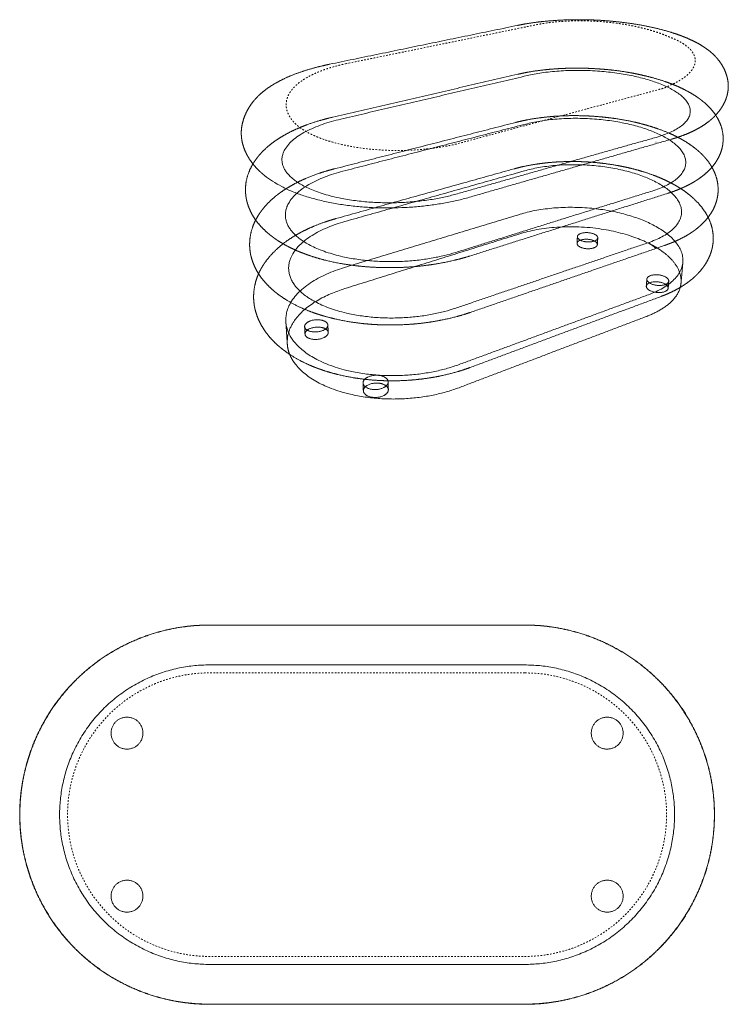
# Model space of a CAD drawing. Header units: millimetres. Extents: x -4492 to -1996, y -5365 to -4132.
# Tile 2 of 2: x -2883 to -1996, y -5365 to -4132. Entities that reach past the tile are written whole.
import ezdxf

# ---------------------------------------------------------------- set-up
doc = ezdxf.new("R2010")
doc.units = ezdxf.units.MM
doc.header["$MEASUREMENT"] = 0
doc.linetypes.add('Hidden', pattern=[4, 2, -2])
for name, color, linetype, lineweight, true_color in [('Default', 7, 'Continuous', 18, 0x000000), ('Layer 02', 7, 'Continuous', 9, 0x000000), ('Make2D$hidden$lines', 254, 'Continuous', 0, 0xbebebe)]:
    doc.layers.add(name, color=color, linetype=linetype, lineweight=lineweight, true_color=true_color)

msp = doc.modelspace()

# ---------------------------------------------------------------- linework, layer by layer
at = {"layer": 'Default'}
for points, weights, degree, knots in [([(-2259.4, -4138.8), (-2252.2, -4137.3), (-2244.7, -4136), (-2228.6, -4133.9), (-2220.1, -4133.1), (-2193.1, -4131.4), (-2174.1, -4131.4), (-2155.3, -4132.5), (-2150.5, -4132.8), (-2141.5, -4133.5), (-2128, -4135), (-2114.8, -4136.8), (-2101.5, -4139), (-2088.8, -4141.7), (-2076.7, -4144.7), (-2065.5, -4148), (-2058.3, -4150.5), (-2054.9, -4151.8)], [2261.52643881, 2267.32219867, 2272.27569843, 2280.59135512, 2283.82639539, 2290.51660355, 2290.24964109, 2285.19857976, 2285.19857976, 2285.19857976, 2285.19857976, 2285.19857976, 2285.19857976, 2285.19857976, 2285.19857976, 2285.19857976, 2285.19857976, 2285.19857976], 3, [0.068644, 0.068644, 0.068644, 0.068644, 38.457968, 38.457968, 78.966946, 78.966946, 163.966564, 163.966564, 163.966564, 178.241217, 190.990292, 204.752756, 218.222411, 231.467496, 243.666632, 255.719536, 266.529355, 266.529355, 266.529355, 266.529355]), ([(-2054.9, -4151.8), (-2052.6, -4152.6), (-2048.2, -4154.4), (-2041.7, -4157.3), (-2035.6, -4160.3), (-2030, -4163.4), (-2024.9, -4166.7), (-2020.2, -4170.1), (-2015.9, -4173.7), (-2013.3, -4176.2), (-2012.1, -4177.5), (-2010.8, -4178.8), (-2008.4, -4181.6), (-2004.1, -4187.4), (-2000.6, -4193.7), (-1998.1, -4200.3), (-1996.7, -4205.3), (-1995.9, -4210.1), (-1995.7, -4213.4), (-1995.7, -4215), (-1995.7, -4215.5), (-1995.7, -4216.1), (-1995.7, -4216.7), (-1995.8, -4218.3), (-1996.1, -4221.8), (-1997.2, -4226.9), (-1998.9, -4232), (-2001.2, -4237), (-2004, -4241.9), (-2007.4, -4246.6), (-2011.2, -4251.1), (-2014, -4253.9), (-2015.5, -4255.3), (-2017.1, -4256.7), (-2020.4, -4259.5), (-2025.7, -4263.3), (-2031.4, -4266.9), (-2037.6, -4270.3), (-2044.2, -4273.4), (-2051.3, -4276.3), (-2059, -4279.1), (-2064.2, -4280.7), (-2066.9, -4281.4)], [1, 1, 1, 1, 1, 1, 1, 1, 1, 1, 1, 1, 1, 1, 1, 1, 1, 1, 1, 1, 0.99987150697, 0.99987150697, 1, 1, 1, 1, 1, 1, 1, 1, 1, 1, 1, 1, 1, 1, 1, 1, 1, 1, 1, 1, 1], 3, [0, 0, 0, 0, 7.192654, 14.370127, 21.228738, 27.561127, 33.629644, 39.379529, 44.952754, 50.338425, 50.338425, 50.338425, 55.861556, 61.254126, 72.057618, 77.399026, 82.409393, 87.462949, 92.21841, 92.21841, 92.21841, 93.886879, 93.886879, 93.886879, 98.905489, 104.207559, 109.62454, 114.999223, 120.715741, 126.474021, 132.418901, 138.406457, 138.406457, 138.406457, 144.841659, 151.312361, 158.07357, 165.111892, 172.326941, 180.134783, 188.234564, 196.606289, 196.606289, 196.606289, 196.606289]), ([(-2576.6, -4326.9), (-2578.5, -4325.5), (-2580.2, -4323.9), (-2582, -4322.3), (-2583.6, -4320.8), (-2586.7, -4317.7), (-2590.9, -4312.8), (-2594.7, -4307.7), (-2597.9, -4302.5), (-2600.6, -4297.1), (-2602.8, -4291.6), (-2604.4, -4286.1), (-2605.1, -4282.4), (-2605.3, -4280.6), (-2605.6, -4278.5), (-2605.7, -4276.5), (-2605.7, -4274.4), (-2605.8, -4272.5), (-2605.6, -4268.5), (-2604.6, -4262.5), (-2603, -4256.4), (-2600.7, -4250.3), (-2597.7, -4244.4), (-2594.2, -4238.7), (-2590.1, -4233.3), (-2587, -4229.9), (-2585.3, -4228.2), (-2585.1, -4227.9), (-2584.8, -4227.6), (-2584.5, -4227.3), (-2582.1, -4225), (-2577.1, -4220.6), (-2568.6, -4214.6), (-2559, -4209), (-2548.2, -4203.7), (-2536.3, -4198.9), (-2523.1, -4194.5), (-2509.3, -4190.6), (-2499.8, -4188.5), (-2495.2, -4187.5)], [1, 0.999583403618, 0.999583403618, 1, 1, 1, 1, 1, 1, 1, 1, 1, 1, 1, 0.998827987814, 0.998827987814, 1, 1, 1, 1, 1, 1, 1, 1, 1, 1, 1, 0.999981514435, 0.999981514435, 1, 1, 1, 1, 1, 1, 1, 1, 1, 1, 1], 3, [0, 0, 0, 0, 7.07957, 7.07957, 7.07957, 13.679511, 20.188623, 26.430701, 32.738453, 38.73918, 44.531464, 50.368161, 55.848924, 55.848924, 55.848924, 62.029934, 62.029934, 62.029934, 67.824406, 73.988938, 80.214697, 86.753004, 93.396698, 100.072095, 106.847259, 113.848384, 113.848384, 113.848384, 115.085013, 115.085013, 115.085013, 124.917252, 135.038308, 146.383826, 158.227234, 171.011857, 185.029976, 199.835476, 214.101166, 214.101166, 214.101166, 214.101166]), ([(-2011.5, -4251.3), (-2010.8, -4252.5), (-2009.3, -4254.8), (-2006.8, -4259.6), (-2004.3, -4265.7), (-2002.5, -4273.4), (-2002.1, -4278.6), (-2002.1, -4281.3), (-2002.1, -4282.8), (-2002.2, -4284.3), (-2002.4, -4285.8), (-2002.5, -4287.7), (-2003.1, -4291.4), (-2004.7, -4296.9), (-2006.8, -4302.3), (-2009.6, -4307.6), (-2013, -4312.7), (-2017, -4317.6), (-2021.5, -4322.2), (-2024.8, -4325.1), (-2026.5, -4326.4), (-2027.2, -4327), (-2028.8, -4328.3), (-2032.1, -4330.7), (-2036.6, -4333.7), (-2042.3, -4337.1), (-2046.3, -4339.2), (-2048.4, -4340.1), (-2055.5, -4343.6), (-2063.1, -4346.6), (-2071.2, -4349.2)], [1, 1, 1, 1, 1, 1, 1, 1, 0.999273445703, 0.999273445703, 1, 1, 1, 1, 1, 1, 1, 1, 1, 1, 1, 1, 1, 1, 1, 1, 1, 1, 0.996878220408, 0.993999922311, 0.99146278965], 3, [0, 0, 0, 0, 4.173784, 8.247445, 16.240616, 23.832482, 31.832599, 31.832599, 31.832599, 36.363415, 36.363415, 36.363415, 42.091091, 47.713095, 53.497249, 59.419584, 65.538303, 71.922496, 78.412256, 84.90101, 84.90101, 84.90101, 87.805286, 90.941388, 97.317643, 104.019835, 110.795387, 110.795387, 110.795387, 150.233465, 150.233465, 150.233465, 150.233465]), ([(-2319.5, -4427.8), (-2329, -4430.8), (-2339.1, -4433.4), (-2360.5, -4437.7), (-2371.8, -4439.4), (-2383.4, -4440.6), (-2395.4, -4441.8), (-2407.6, -4442.4), (-2432.3, -4442.4), (-2444.6, -4441.8), (-2456.8, -4440.6), (-2469, -4439.3), (-2480.8, -4437.5), (-2503.5, -4432.5), (-2514.2, -4429.5), (-2524.3, -4425.8), (-2527.6, -4424.6), (-2530.8, -4423.4), (-2536, -4421.2), (-2538, -4420.3), (-2539.9, -4419.4), (-2547, -4416.2), (-2553.6, -4412.6), (-2564.8, -4405.3), (-2569.5, -4401.7), (-2573.8, -4397.9), (-2575.6, -4396.3), (-2579.1, -4393), (-2583.8, -4387.9), (-2588.1, -4382.3), (-2591.8, -4376.6), (-2594.9, -4370.5), (-2597.3, -4364.5), (-2599, -4358.4), (-2599.8, -4354.3), (-2600, -4352.2), (-2600.1, -4351.3), (-2600.2, -4350.3), (-2600.3, -4349.4), (-2600.4, -4347.9), (-2600.5, -4344.7), (-2600.3, -4338.3), (-2598.9, -4330.3), (-2595.8, -4321.1), (-2592.8, -4315.2), (-2591.1, -4312.4)], [1809.85903612, 1804.28944606, 1799.46023969, 1791.27324311, 1788.01995896, 1785.77065676, 1783.43777865, 1782.19868259, 1781.94626583, 1782.98529523, 1785.15461292, 1787.34113073, 1790.66298873, 1799.35705509, 1804.6998181, 1810.89385046, 1812.93786727, 1815.07370839, 1818.70373422, 1820.14777331, 1821.62389062, 1827.01904668, 1832.86113589, 1844.1521812, 1849.52508607, 1855.07519204, 1855.07519204, 1855.07519204, 1855.07519204, 1855.07519204, 1855.07519204, 1855.07519204, 1855.07519204, 1855.07519204, 1855.07519204, 1855.07519204, 1854.71848222, 1854.71848222, 1855.07519204, 1855.07519204, 1855.07519204, 1855.07519204, 1855.07519204, 1855.07519204, 1855.07519204, 1855.07519204], 3, [0, 0, 0, 0, 39.302743, 39.302743, 80.552415, 80.552415, 80.552415, 123.338804, 123.338804, 167.101478, 167.101478, 167.101478, 211.220038, 211.220038, 255.076179, 255.076179, 255.076179, 269.540834, 269.540834, 278.725896, 278.725896, 278.725896, 312.348684, 312.348684, 340.28041, 340.28041, 340.28041, 347.438781, 354.606625, 361.284283, 368.381321, 375.161323, 381.59423, 387.872438, 394.11133, 394.11133, 394.11133, 396.958308, 396.958308, 396.958308, 401.472317, 406.534571, 416.101698, 425.831871, 435.662922, 435.662922, 435.662922, 435.662922]), ([(-2016.2, -4316.5), (-2015.6, -4317.7), (-2014.3, -4320), (-2012.2, -4324.7), (-2010.1, -4330.6), (-2008.7, -4337.9), (-2008.4, -4342.8), (-2008.4, -4345.3), (-2008.5, -4346.7), (-2008.5, -4348.2), (-2008.7, -4349.7), (-2008.9, -4351.5), (-2009.4, -4355.3), (-2010.9, -4360.7), (-2012.9, -4366.1), (-2015.5, -4371.3), (-2018.7, -4376.3), (-2022.4, -4381.2), (-2026.6, -4385.9), (-2029.7, -4388.8), (-2031.3, -4390.3), (-2035.4, -4393.9), (-2040, -4397.3), (-2050.3, -4403.7), (-2056.2, -4406.7), (-2062.4, -4409.5), (-2064.1, -4410.2), (-2065.8, -4410.9), (-2070, -4412.6), (-2072.6, -4413.5), (-2075.2, -4414.5)], [1, 1, 1, 1, 1, 1, 1, 1, 0.999397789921, 0.999397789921, 1, 1, 1, 1, 1, 1, 1, 1, 1, 1, 1, 0.997250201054, 0.994606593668, 0.989375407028, 0.986799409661, 0.984436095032, 0.983802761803, 0.983184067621, 0.981695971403, 0.980844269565, 0.980028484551], 3, [0, 0, 0, 0, 4.032338, 7.836102, 15.468107, 22.769483, 30.137457, 30.137457, 30.137457, 34.53596, 34.53596, 34.53596, 40.162942, 45.83586, 51.505854, 57.294577, 63.241313, 69.325327, 75.598251, 82.125687, 82.125687, 82.125687, 112.427255, 112.427255, 145.597501, 145.597501, 145.597501, 154.470889, 154.470889, 167.490717, 167.490717, 167.490717, 167.490717]), ([(-2021, -4379.3), (-2020.4, -4380.4), (-2019.4, -4382.6), (-2017.6, -4387.1), (-2015.9, -4392.8), (-2014.7, -4399.8), (-2014.5, -4404.6), (-2014.5, -4406.9), (-2014.6, -4408.3), (-2014.6, -4409.8), (-2014.8, -4411.2), (-2015.5, -4418.3), (-2017.6, -4425.3), (-2022.9, -4435.8), (-2025.2, -4439.5), (-2030.6, -4446.5), (-2033.5, -4449.7), (-2036.7, -4452.8), (-2040.8, -4456.7), (-2045.3, -4460.2), (-2054.5, -4466.4), (-2059.1, -4469.1), (-2064, -4471.5), (-2069, -4474.1), (-2074.3, -4476.4), (-2079.9, -4478.4)], [1, 1, 1, 1, 1, 1, 1, 1, 0.999489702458, 0.999489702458, 1, 0.995296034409, 0.990898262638, 0.984221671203, 0.981857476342, 0.977355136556, 0.975219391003, 0.973152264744, 0.970539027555, 0.968030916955, 0.963541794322, 0.961524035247, 0.95962969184, 0.957666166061, 0.955828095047, 0.954145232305], 3, [0, 0, 0, 0, 3.595962, 7.36252, 14.379053, 21.642528, 28.617514, 28.617514, 28.617514, 32.932257, 32.932257, 32.932257, 75.935597, 75.935597, 100.89539, 100.89539, 124.893262, 124.893262, 124.893262, 155.343858, 155.343858, 182.409423, 182.409423, 182.409423, 210.447819, 210.447819, 210.447819, 210.447819]), ([(-2318.9, -4498.5), (-2328.3, -4501.8), (-2338.3, -4504.5), (-2359.5, -4509.2), (-2370.7, -4511), (-2382.2, -4512.3), (-2394.1, -4513.6), (-2406.1, -4514.2), (-2430.6, -4514.3), (-2442.9, -4513.6), (-2454.9, -4512.3), (-2467, -4510.9), (-2478.8, -4508.9), (-2501.2, -4503.6), (-2511.8, -4500.3), (-2521.8, -4496.4), (-2522, -4496.3), (-2522.2, -4496.2), (-2522.5, -4496.1), (-2524.8, -4495.2), (-2529.4, -4493.3), (-2538.4, -4489.1), (-2548.9, -4483.3), (-2560.3, -4475.5), (-2567.1, -4469.8), (-2570.2, -4466.8), (-2571.9, -4465.1), (-2575.2, -4461.7), (-2579.7, -4456.4), (-2583.7, -4450.8), (-2587.1, -4445.1), (-2589.9, -4439.2), (-2592.2, -4433.1), (-2593.9, -4427), (-2594.6, -4422.9), (-2594.8, -4420.8), (-2594.9, -4419.9), (-2595, -4419), (-2595.1, -4418.1), (-2595.2, -4416.6), (-2595.3, -4413.6), (-2595.1, -4407.6), (-2594.1, -4400), (-2591.6, -4391.2), (-2589.1, -4385.5), (-2587.7, -4382.7)], [1847.08141794, 1841.44066356, 1836.55556287, 1828.27878501, 1824.99133261, 1822.71874163, 1820.36155642, 1819.10912429, 1818.85180583, 1819.89968378, 1822.09094803, 1824.29923227, 1827.65685215, 1836.45647645, 1841.87020768, 1848.163889, 1848.30883627, 1848.45424694, 1848.60011651, 1848.60011651, 1848.60011651, 1848.60011651, 1848.60011651, 1848.60011651, 1848.60011651, 1848.60011651, 1848.60011651, 1848.60011651, 1848.60011651, 1848.60011651, 1848.60011651, 1848.60011651, 1848.60011651, 1848.60011651, 1848.60011651, 1848.60011651, 1848.30359418, 1848.30359418, 1848.60011651, 1848.60011651, 1848.60011651, 1848.60011651, 1848.60011651, 1848.60011651, 1848.60011651, 1848.60011651], 3, [0, 0, 0, 0, 39.751762, 39.751762, 81.48242, 81.48242, 81.48242, 124.768781, 124.768781, 169.041806, 169.041806, 169.041806, 213.671662, 213.671662, 258.013824, 258.013824, 258.013824, 259.034262, 259.034262, 259.034262, 266.607143, 274.031135, 288.723202, 302.52269, 315.432616, 315.432616, 315.432616, 322.586461, 329.688381, 336.349564, 342.960148, 349.649958, 356.057112, 362.512232, 368.615756, 368.615756, 368.615756, 371.407001, 371.407001, 371.407001, 375.9038, 380.371847, 389.378685, 398.686722, 407.997015, 407.997015, 407.997015, 407.997015]), ([(-2319, -4567.5), (-2328.3, -4570.9), (-2338.1, -4573.9), (-2358.9, -4578.8), (-2369.9, -4580.8), (-2381.2, -4582.1), (-2392.9, -4583.5), (-2404.8, -4584.2), (-2428.8, -4584.2), (-2440.9, -4583.5), (-2452.7, -4582.1), (-2464.6, -4580.7), (-2476.2, -4578.5), (-2498.2, -4572.9), (-2508.6, -4569.4), (-2518.4, -4565.3), (-2520.4, -4564.4), (-2522.3, -4563.6), (-2524.3, -4562.7), (-2526.5, -4561.6), (-2530.8, -4559.5), (-2538.7, -4555.2), (-2547.7, -4549.5), (-2557.4, -4542.2), (-2563.3, -4536.8), (-2566, -4533.9), (-2567.7, -4532.2), (-2570.9, -4528.7), (-2575.2, -4523.1), (-2579.1, -4517.3), (-2582.4, -4511.4), (-2585.1, -4505.5), (-2587.2, -4499.5), (-2588.9, -4493.3), (-2589.6, -4489), (-2589.8, -4486.7), (-2589.9, -4485.8), (-2590, -4484.9), (-2590.1, -4484), (-2590.2, -4482.6), (-2590.3, -4479.9), (-2590.2, -4474.2), (-2589.4, -4467), (-2587.4, -4458.4), (-2585.3, -4452.8), (-2584.1, -4450.1)], [1886.53968936, 1880.8676511, 1875.94489829, 1867.59477206, 1864.27380158, 1861.97857922, 1859.5972968, 1858.334026, 1858.08441698, 1859.15135726, 1861.37252882, 1863.61001756, 1867.00603485, 1875.8770513, 1881.32290875, 1887.62985977, 1887.44376666, 1887.44376666, 1887.62985977, 1887.62985977, 1887.62985977, 1887.62985977, 1887.62985977, 1887.62985977, 1887.62985977, 1887.62985977, 1887.62985977, 1887.62985977, 1887.62985977, 1887.62985977, 1887.62985977, 1887.62985977, 1887.62985977, 1887.62985977, 1887.62985977, 1887.62985977, 1887.37182456, 1887.37182456, 1887.62985977, 1887.62985977, 1887.62985977, 1887.62985977, 1887.62985977, 1887.62985977, 1887.62985977, 1887.62985977], 3, [0, 0, 0, 0, 39.906, 39.906, 81.818041, 81.818041, 81.818041, 125.303658, 125.303658, 169.776579, 169.776579, 169.776579, 214.59125, 214.59125, 259.093747, 259.093747, 259.093747, 265.520703, 265.520703, 265.520703, 272.797326, 279.952819, 292.521085, 304.72131, 316.45549, 316.45549, 316.45549, 323.660077, 330.76466, 337.764588, 344.406891, 350.965563, 357.329402, 363.517376, 370.304465, 370.304465, 370.304465, 373.069551, 373.069551, 373.069551, 377.119416, 381.424491, 389.961755, 398.952912, 407.876218, 407.876218, 407.876218, 407.876218]), ([(-2545.1, -4551.1), (-2541.3, -4560.5), (-2533.1, -4568.9), (-2462.5, -4642), (-2333, -4592.8)], [1853.80018242, 1900.63149201, 1981.67197304, 1299.9346045, 1932.50960497], 2, [310.022913, 310.022913, 310.022913, 373.140249, 373.140249, 746.280498, 746.280498, 746.280498]), ([(-2645.6, -4890.2), (-2691, -4890.2), (-2733.1, -4906.9), (-2778.9, -4925), (-2813.7, -4959.8), (-2848.5, -4994.6), (-2866.6, -5040.4), (-2883.3, -5082.5), (-2883.3, -5127.8), (-2883.3, -5173.2), (-2866.6, -5215.3), (-2848.5, -5261.1), (-2813.7, -5295.9), (-2778.9, -5330.7), (-2733.1, -5348.8), (-2691, -5365.5), (-2645.6, -5365.5)], [1, 0.982290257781, 1, 0.979219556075, 1, 0.979219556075, 1, 0.982290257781, 1, 0.982290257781, 1, 0.979219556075, 1, 0.979219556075, 1, 0.982290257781, 1], 2, [0, 0, 0, 89.588477, 89.588477, 186.658553, 186.658553, 283.728628, 283.728628, 373.317105, 373.317105, 462.905582, 462.905582, 559.975658, 559.975658, 657.045733, 657.045733, 746.63421, 746.63421, 746.63421]), ([(-2645.6, -4890.3), (-2690.9, -4890.3), (-2733, -4907), (-2778.8, -4925.1), (-2813.6, -4959.9), (-2848.3, -4994.7), (-2866.4, -5040.4), (-2883.1, -5082.5), (-2883.1, -5127.8)], [1, 0.982290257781, 1, 0.979219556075, 1, 0.979219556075, 1, 0.982290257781, 1], 2, [0, 0, 0, 89.527768, 89.527768, 186.532064, 186.532064, 283.53636, 283.53636, 373.064128, 373.064128, 373.064128]), ([(-2250.6, -4890.2), (-2205.3, -4890.2), (-2163.1, -4906.9), (-2117.4, -4925), (-2082.6, -4959.8), (-2047.8, -4994.6), (-2029.6, -5040.4), (-2013, -5082.5), (-2013, -5127.8), (-2013, -5173.2), (-2029.6, -5215.3), (-2047.8, -5261.1), (-2082.6, -5295.9), (-2117.4, -5330.7), (-2163.1, -5348.8), (-2205.3, -5365.5), (-2250.6, -5365.5)], [1, 0.982290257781, 1, 0.979219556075, 1, 0.979219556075, 1, 0.982290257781, 1, 0.982290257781, 1, 0.979219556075, 1, 0.979219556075, 1, 0.982290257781, 1], 2, [0, 0, 0, 89.588477, 89.588477, 186.658553, 186.658553, 283.728628, 283.728628, 373.317105, 373.317105, 462.905582, 462.905582, 559.975658, 559.975658, 657.045733, 657.045733, 746.63421, 746.63421, 746.63421]), ([(-2013.1, -5127.8), (-2013.1, -5082.5), (-2029.8, -5040.4), (-2047.9, -4994.7), (-2082.7, -4959.9), (-2117.5, -4925.1), (-2163.2, -4907), (-2205.3, -4890.3), (-2250.6, -4890.3)], [1, 0.982290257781, 1, 0.979219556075, 1, 0.979219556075, 1, 0.982290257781, 1], 2, [0, 0, 0, 89.527768, 89.527768, 186.532064, 186.532064, 283.53636, 283.53636, 373.064128, 373.064128, 373.064128]), ([(-2883.1, -5127.8), (-2883.1, -5173.1), (-2866.4, -5215.3), (-2848.3, -5261), (-2813.6, -5295.8), (-2778.8, -5330.6), (-2733, -5348.7), (-2690.9, -5365.3), (-2645.6, -5365.3)], [1, 0.982290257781, 1, 0.979219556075, 1, 0.979219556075, 1, 0.982290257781, 1], 2, [0, 0, 0, 89.527768, 89.527768, 186.532064, 186.532064, 283.53636, 283.53636, 373.064128, 373.064128, 373.064128]), ([(-2250.6, -5365.3), (-2205.3, -5365.3), (-2163.2, -5348.7), (-2117.5, -5330.6), (-2082.7, -5295.8), (-2047.9, -5261), (-2029.8, -5215.3), (-2013.1, -5173.1), (-2013.1, -5127.8)], [1, 0.982290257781, 1, 0.979219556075, 1, 0.979219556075, 1, 0.982290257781, 1], 2, [0, 0, 0, 89.527768, 89.527768, 186.532064, 186.532064, 283.53636, 283.53636, 373.064128, 373.064128, 373.064128])]:
    msp.add_rational_spline(points, weights, degree=degree, knots=knots, dxfattribs=at)
for points in [[(-2495.2, -4187.5), (-2377.3, -4163.1), (-2259.5, -4138.8)], [(-2066.9, -4281.5), (-2193.4, -4317.8), (-2319.8, -4354.1)], [(-2071.3, -4349.2), (-2195.3, -4388.5), (-2319.4, -4427.8)], [(-2075.3, -4414.5), (-2197, -4456.5), (-2318.8, -4498.5)], [(-2080, -4478.5), (-2199.5, -4523), (-2319, -4567.5)], [(-2333, -4592.8), (-2215.4, -4548.1), (-2097.9, -4503.4)], [(-2250.6, -4890.2), (-2448.1, -4890.2), (-2645.6, -4890.2)], [(-2250.6, -4890.3), (-2448.1, -4890.3), (-2645.6, -4890.3)], [(-2645.6, -5365.3), (-2448.1, -5365.3), (-2250.6, -5365.3)], [(-2250.6, -5365.5), (-2448.1, -5365.5), (-2645.6, -5365.5)]]:
    msp.add_open_spline(points, degree=2, dxfattribs=at)
msp.add_open_spline([(-2319.9, -4354.2), (-2325.1, -4355.7), (-2335.7, -4358.4), (-2352, -4361.7), (-2369, -4364.3), (-2386.6, -4366.2), (-2404.6, -4367.3), (-2422.9, -4367.7), (-2440.9, -4367.3), (-2453, -4366.4), (-2458.9, -4365.9), (-2465, -4365.3), (-2477, -4363.9), (-2494.7, -4360.9), (-2511.5, -4357.1), (-2527.2, -4352.5), (-2541.7, -4347.2), (-2554.8, -4341.2), (-2566.5, -4334.5), (-2573.4, -4329.5), (-2576.6, -4326.9)], degree=3, knots=[0, 0, 0, 0, 16.289946, 32.875246, 50.055295, 67.659691, 86.098846, 104.008596, 122.58329, 140.300809, 140.300809, 140.300809, 158.703948, 176.545745, 193.953602, 210.439626, 225.634715, 240.317301, 253.679728, 265.937841, 265.937841, 265.937841, 265.937841], dxfattribs=at)
msp.add_rational_spline([(-2055.9, -4467.1), (-2062.1, -4489.8), (-2097.9, -4503.4)], [1901.99230319, 1884.37838815, 2130.62828989], degree=2, dxfattribs=at)
at = {"layer": 'Layer 02', "linetype": 'Hidden'}
for points, weights, knots in [([(-2475.2, -4187), (-2596.7, -4212.5), (-2534.2, -4265.4), (-2462.9, -4320.9), (-2331.5, -4286.2), (-2205.7, -4252.3), (-2079.9, -4218.4), (-1983.3, -4184.7), (-2070.2, -4153.1), (-2148, -4118.6), (-2240.5, -4138.9), (-2357.8, -4162.9), (-2475.2, -4187)], [2074.53495308, 1403.90863293, 1849.7750592, 1212.06860148, 1803.23215201, 1803.23215201, 1803.23215201, 1331.8496473, 2005.74276594, 1504.69897492, 2047.67801538, 2047.67801538, 2074.53495308], [239.625275, 239.625275, 239.625275, 612.765524, 612.765524, 985.905774, 985.905774, 1246.516134, 1246.516134, 1619.656383, 1619.656383, 1992.796632, 1992.796632, 2232.421907, 2232.421907, 2232.421907]), ([(-2250.6, -4950.2), (-2073, -4950.2), (-2073, -5127.8), (-2073, -5305.5), (-2250.6, -5305.5), (-2448.1, -5305.5), (-2645.6, -5305.5), (-2823.3, -5305.5), (-2823.3, -5127.8), (-2823.3, -4950.2), (-2645.6, -4950.2), (-2448.1, -4950.2), (-2250.6, -4950.2)], [1, 0.707106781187, 1, 0.707106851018, 0.999999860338, 0.999999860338, 0.999999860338, 0.70710668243, 0.999999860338, 0.70710668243, 0.999999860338, 0.999999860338, 0.999999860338], [0, 0, 0, 279.069359, 279.069359, 558.138651, 558.138651, 953.138651, 953.138651, 1232.207977, 1232.207977, 1511.277303, 1511.277303, 1906.277303, 1906.277303, 1906.277303])]:
    msp.add_rational_spline(points, weights, degree=2, knots=knots, dxfattribs=at)
at = {"layer": 'Make2D$hidden$lines'}
for points, weights, degree, knots in [([(-2259.3, -4200.1), (-2252.2, -4198.4), (-2244.9, -4197), (-2229.3, -4194.8), (-2221, -4193.9), (-2212.6, -4193.3), (-2203.9, -4192.7), (-2195.1, -4192.4), (-2177, -4192.3), (-2167.8, -4192.7), (-2158.7, -4193.3), (-2149.5, -4193.9), (-2140.4, -4194.8), (-2122.7, -4197.3), (-2114, -4198.8), (-2105.7, -4200.7), (-2097.5, -4202.5), (-2089.6, -4204.5), (-2074.8, -4209.1), (-2067.8, -4211.6), (-2061.2, -4214.4), (-2055.6, -4216.8), (-2050.3, -4219.4), (-2039.4, -4225.4), (-2034, -4228.9), (-2029.1, -4232.8), (-2027.3, -4234.2), (-2025.5, -4235.7), (-2023.8, -4237.2), (-2023.2, -4237.8), (-2022, -4238.9), (-2019.7, -4241.2), (-2016.1, -4245.1), (-2013.2, -4248.8), (-2011.5, -4251.3)], [2297.33786889, 2302.65178116, 2307.238777, 2314.95369129, 2317.9737254, 2319.98726252, 2322.07024722, 2323.06289336, 2322.79181051, 2321.48641615, 2319.02465345, 2316.55847607, 2312.9480183, 2303.63053798, 2297.98516471, 2291.41973171, 2285.04414525, 2277.84037225, 2262.343323, 2254.14051284, 2245.47203286, 2238.12083126, 2230.43811, 2213.66088178, 2204.43923652, 2195.19534703, 2194.24522015, 2194.24522015, 2195.19534703, 2195.19534703, 2195.19534703, 2195.19534703, 2195.19534703, 2195.19534703, 2195.19534703], 3, [0.09154, 0.09154, 0.09154, 0.09154, 37.718813, 37.718813, 77.239374, 77.239374, 77.239374, 118.138618, 118.138618, 159.802297, 159.802297, 159.802297, 201.537047, 201.537047, 242.66309, 242.66309, 242.66309, 282.58696, 282.58696, 320.91262, 320.91262, 320.91262, 353.466854, 353.466854, 390.228459, 390.228459, 390.228459, 397.157842, 397.157842, 397.157842, 399.702417, 402.02928, 406.773102, 415.902179, 415.902179, 415.902179, 415.902179]), ([(-2247.8, -4201.8), (-2155.6, -4180.2), (-2077.3, -4213.7), (-1988.9, -4251.5), (-2086.1, -4279.1)], [2272.65395778, 1670.01845746, 2226.11133248, 1478.17838028, 2001.35111882], 2, [0, 0, 0, 373.140249, 373.140249, 746.280498, 746.280498, 746.280498]), ([(-2591.1, -4312.4), (-2591, -4312.2), (-2590.9, -4312), (-2590, -4310.5), (-2589.1, -4309.2), (-2586.5, -4305.4), (-2584.6, -4303), (-2582.6, -4300.7), (-2582, -4300), (-2580.7, -4298.6), (-2578.1, -4295.9), (-2573, -4291), (-2568.3, -4287.2), (-2565, -4284.8), (-2557.3, -4279.2), (-2548.7, -4274.3), (-2539.5, -4270), (-2531.9, -4266.5), (-2523.9, -4263.3), (-2507.6, -4258), (-2499.5, -4255.7), (-2491.1, -4253.8)], [1970.06176106, 1970.38933209, 1970.71696925, 1973.11927504, 1975.19514648, 1981.37086829, 1985.47259459, 1989.56286428, 1989.56286428, 1989.56286428, 1989.56286428, 1989.56286428, 1989.56286428, 1989.56286428, 2001.32751881, 2012.76678509, 2023.37913032, 2032.20702113, 2040.49675126, 2055.06908006, 2061.43295148, 2067.04773128], 3, [507.285285, 507.285285, 507.285285, 507.285285, 508.598987, 508.598987, 516.915714, 516.915714, 533.338531, 533.338531, 533.338531, 536.171181, 538.912252, 544.787204, 557.133715, 557.133715, 557.133715, 606.875642, 606.875642, 606.875642, 648.138105, 648.138105, 686.339244, 686.339244, 686.339244, 686.339244]), ([(-2481.1, -4256.3), (-2601.2, -4284.3), (-2539.7, -4332.2), (-2468.5, -4387.7), (-2336.8, -4350.3)], [2074.53527286, 1403.90852662, 1849.7750592, 1212.06844944, 1803.2324339], 2, [0, 0, 0, 373.140249, 373.140249, 746.280498, 746.280498, 746.280498]), ([(-2261.8, -4260.4), (-2254.7, -4258.6), (-2247.4, -4257), (-2231.9, -4254.5), (-2223.7, -4253.6), (-2215.3, -4252.9), (-2206.7, -4252.2), (-2197.9, -4251.9), (-2179.9, -4251.9), (-2170.8, -4252.2), (-2161.7, -4252.9), (-2152.6, -4253.6), (-2143.6, -4254.6), (-2125.9, -4257.3), (-2117.3, -4259), (-2109, -4261), (-2100.9, -4263), (-2093.1, -4265.3), (-2078.3, -4270.3), (-2071.4, -4273.1), (-2064.9, -4276.1), (-2060.5, -4278.2), (-2056.2, -4280.4), (-2047.6, -4285.4), (-2043.3, -4288.3), (-2039.3, -4291.3), (-2035.3, -4294.3), (-2031.6, -4297.5), (-2028.2, -4300.9), (-2025.4, -4303.8), (-2022.8, -4306.8), (-2018.9, -4312.1), (-2017.5, -4314.3), (-2016.2, -4316.5)], [2339.62947334, 2344.97274181, 2349.58119988, 2357.32299145, 2360.35006878, 2362.3641227, 2364.44709207, 2365.4339428, 2365.13954481, 2363.81674486, 2361.33206765, 2358.84274041, 2355.20320903, 2345.81608746, 2340.1287638, 2333.51596143, 2327.09233886, 2319.83154443, 2304.21050531, 2295.93362437, 2287.18413138, 2281.29706692, 2275.19703479, 2261.97288466, 2254.78875192, 2247.51323617, 2240.42141507, 2233.19964985, 2225.97113347, 2219.9758839, 2213.94985084, 2203.96148144, 2199.98458259, 2196.02546266], 3, [0.099977, 0.099977, 0.099977, 0.099977, 38.205057, 38.205057, 78.222639, 78.222639, 78.222639, 119.62147, 119.62147, 161.78936, 161.78936, 161.78936, 204.033482, 204.033482, 245.671738, 245.671738, 245.671738, 286.112833, 286.112833, 324.941989, 324.941989, 324.941989, 351.080251, 351.080251, 380.254957, 380.254957, 380.254957, 408.714029, 408.714029, 408.714029, 432.268961, 432.268961, 447.921478, 447.921478, 447.921478, 447.921478]), ([(-2249.4, -4262.5), (-2158.7, -4239), (-2082, -4275.4), (-1995.5, -4316.5), (-2091.2, -4346.4)], [2312.40277038, 1698.1251124, 2265.86014508, 1506.28503522, 2041.09993143], 2, [0, 0, 0, 373.140249, 373.140249, 746.280498, 746.280498, 746.280498]), ([(-2264, -4318.6), (-2257, -4316.6), (-2249.8, -4315), (-2234.3, -4312.3), (-2226.2, -4311.2), (-2217.9, -4310.5), (-2209.3, -4309.8), (-2200.5, -4309.4), (-2182.7, -4309.4), (-2173.6, -4309.7), (-2164.6, -4310.5), (-2155.6, -4311.2), (-2146.6, -4312.4), (-2129.1, -4315.3), (-2120.5, -4317.1), (-2112.3, -4319.3), (-2104.2, -4321.5), (-2096.5, -4323.9), (-2081.9, -4329.4), (-2075, -4332.4), (-2068.6, -4335.7), (-2061.8, -4339.2), (-2055.5, -4343), (-2049.7, -4347.1), (-2048.9, -4347.7), (-2047.4, -4348.9), (-2044.3, -4351.2), (-2039.3, -4355.5), (-2035.3, -4359.4), (-2032.8, -4362.2), (-2032.1, -4362.9), (-2031, -4364.2), (-2028.7, -4367), (-2025.1, -4371.9), (-2022.5, -4376.3), (-2021, -4379.3)], [2381.79159074, 2387.15501356, 2391.7771417, 2399.54828701, 2402.58745852, 2404.60608621, 2406.69346588, 2407.67763742, 2407.3644861, 2406.02557651, 2403.51842434, 2401.00645489, 2397.3374785, 2387.87836019, 2382.14725473, 2375.48381935, 2369.0101268, 2361.68953463, 2345.93679849, 2337.58338962, 2328.74698864, 2319.59940497, 2309.92019638, 2299.94944385, 2299.94944385, 2299.94944385, 2299.94944385, 2299.94944385, 2299.94944385, 2299.94944385, 2299.94944385, 2299.94944385, 2299.94944385, 2299.94944385, 2299.94944385, 2299.94944385], 3, [0.211349, 0.211349, 0.211349, 0.211349, 38.649824, 38.649824, 79.128133, 79.128133, 79.128133, 120.993804, 120.993804, 163.634161, 163.634161, 163.634161, 206.354717, 206.354717, 248.468704, 248.468704, 248.468704, 289.382779, 289.382779, 328.663125, 328.663125, 328.663125, 369.372624, 369.372624, 369.372624, 372.305677, 375.22164, 380.866319, 392.093382, 392.093382, 392.093382, 394.900847, 397.490935, 402.823397, 412.935247, 412.935247, 412.935247, 412.935247]), ([(-2251, -4321.1), (-2161.7, -4295.9), (-2086.5, -4335), (-2001.9, -4379), (-2096, -4411.1)], [2352.15158299, 1726.23176734, 2305.60895769, 1534.39169015, 2080.84874403], 2, [0, 0, 0, 373.140249, 373.140249, 746.280498, 746.280498, 746.280498]), ([(-2587.7, -4382.7), (-2587.3, -4382), (-2587, -4381.4), (-2584.4, -4376.7), (-2581.9, -4372.9), (-2579, -4369.3), (-2575.4, -4364.6), (-2571.2, -4360.2), (-2562.7, -4352.7), (-2558.6, -4349.5), (-2554.2, -4346.5), (-2548.9, -4342.8), (-2543.2, -4339.5), (-2537.2, -4336.4), (-2529.7, -4332.5), (-2521.7, -4329.1), (-2505.6, -4323.2), (-2497.5, -4320.7), (-2489.2, -4318.6)], [2008.61017867, 2009.63866575, 2010.66761127, 2017.98287233, 2024.26333082, 2030.50779541, 2038.59342557, 2046.6284079, 2061.16526802, 2067.7411078, 2074.13742508, 2081.93171705, 2089.4896321, 2096.68492399, 2105.75446784, 2114.2610789, 2129.19847427, 2135.71917527, 2141.46871534], 3, [507.110024, 507.110024, 507.110024, 507.110024, 511.16012, 511.16012, 535.89129, 535.89129, 535.89129, 567.978633, 567.978633, 595.211328, 595.211328, 595.211328, 628.3866, 628.3866, 628.3866, 670.183315, 670.183315, 708.884574, 708.884574, 708.884574, 708.884574]), ([(-2478.5, -4321.6), (-2596.2, -4352), (-2535.6, -4403.7), (-2465.7, -4463.5), (-2337, -4423.3)], [2114.28408546, 1432.01518156, 1889.52387181, 1240.17510438, 1842.98124651], 2, [0, 0, 0, 373.140249, 373.140249, 746.280498, 746.280498, 746.280498]), ([(-2256.3, -4375.4), (-2163.8, -4347.3), (-2086, -4391), (-1998.1, -4440.3), (-2095.8, -4476.4)], [2399.53580127, 1763.28407866, 2350.3734332, 1560.64590721, 2112.96215096], 2, [0, 0, 0, 373.140249, 373.140249, 746.280498, 746.280498, 746.280498]), ([(-2584.1, -4450.1), (-2583.6, -4448.9), (-2583, -4447.8), (-2580.5, -4442.7), (-2578.1, -4438.7), (-2575.4, -4435), (-2574.4, -4433.6), (-2572.3, -4430.9), (-2567.7, -4425.5), (-2561.3, -4419), (-2552.6, -4411.6), (-2546.3, -4407.2), (-2542.9, -4405.1), (-2540.2, -4403.4), (-2537.5, -4401.7), (-2534.8, -4400.2), (-2527.4, -4396), (-2519.5, -4392.3), (-2503.6, -4386), (-2495.6, -4383.3), (-2487.3, -4381)], [2047.01931571, 2048.74826901, 2050.47648897, 2058.59155513, 2064.95835665, 2071.27747408, 2071.27747408, 2071.27747408, 2071.27747408, 2071.27747408, 2071.27747408, 2071.27747408, 2071.27747408, 2070.69248215, 2070.69248215, 2071.27747408, 2080.17017948, 2088.49810147, 2103.1098928, 2109.48570219, 2115.10396517], 3, [505.376078, 505.376078, 505.376078, 505.376078, 512.067883, 512.067883, 536.816294, 536.816294, 536.816294, 541.875034, 547.030457, 558.169247, 569.193078, 581.263835, 581.263835, 581.263835, 590.689948, 590.689948, 590.689948, 632.953488, 632.953488, 672.104926, 672.104926, 672.104926, 672.104926]), ([(-2476, -4384.6), (-2591.3, -4417.1), (-2531.7, -4472.3), (-2463, -4536), (-2337.1, -4493.1)], [2154.03289807, 1460.1218365, 1929.27268441, 1268.28175932, 1882.73005911], 2, [0, 0, 0, 373.140249, 373.140249, 746.280498, 746.280498, 746.280498]), ([(-2257, -4400), (-2165, -4371.1), (-2087.9, -4415.9), (-2052.8, -4436.3), (-2054.9, -4461.5)], [2417.20194021, 1775.7759253, 2368.03957214, 1967.48357777, 1910.32909048], 2, [0, 0, 0, 373.140249, 373.140249, 561.167953, 561.167953, 561.167953]), ([(-2184.7, -4403.1), (-2183.3, -4397.4), (-2170.7, -4398.6), (-2158.1, -4399.7), (-2159.3, -4405.5), (-2160.5, -4411.3), (-2173.3, -4410.1), (-2186, -4408.9), (-2184.7, -4403.1)], [2407.41817794, 1714.95278736, 2421.60461496, 1709.71330182, 2400.00842642, 1684.41116464, 2385.8219894, 1689.65065018, 2407.41817794], 2, [0, 0, 0, 30.377472, 30.377472, 60.754944, 60.754944, 91.132416, 91.132416, 121.509888, 121.509888, 121.509888]), ([(-2185.1, -4411.5), (-2183.7, -4405.8), (-2171.1, -4406.9), (-2159.5, -4408), (-2159.7, -4413.5)], [2413.5192711, 1719.26691171, 2427.70570812, 1753.05670721, 2334.61728002], 2, [0, 0, 0, 30.377472, 30.377472, 59.093676, 59.093676, 59.093676]), ([(-2159.7, -4413.5), (-2159.7, -4413.7), (-2159.8, -4413.9), (-2161, -4419.8), (-2173.7, -4418.6), (-2185.4, -4417.4), (-2185.1, -4412)], [1, 0.997272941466, 1, 0.701848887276, 0.994103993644, 0.721580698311, 0.96904224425], 2, [0, 0, 0, 0.404698, 0.404698, 30.78217, 30.78217, 59.321329, 59.321329, 59.321329]), ([(-2477, -4442.4), (-2596.4, -4478.6), (-2534.8, -4540.5), (-2463.6, -4612), (-2332.9, -4563.8)], [2201.41711635, 1490.08092931, 1964.00583411, 1287.44275786, 1914.84346603], 2, [0, 0, 0, 373.140249, 373.140249, 746.280498, 746.280498, 746.280498]), ([(-2084.7, -4464.6), (-2098.5, -4463.2), (-2097.7, -4456.6), (-2096.9, -4450.1), (-2083.3, -4451.4), (-2069.7, -4452.8), (-2070.3, -4459.3), (-2070.8, -4466), (-2084.7, -4464.6)], [2229.83066078, 1579.34812391, 2251.42684932, 1604.65026109, 2265.61328634, 1599.41077554, 2244.0170978, 1574.10863836, 2229.83066078], 2, [0, 0, 0, 30.377472, 30.377472, 60.754944, 60.754944, 91.132416, 91.132416, 121.509888, 121.509888, 121.509888]), ([(-2098.3, -4465.5), (-2098.3, -4465.5), (-2098.3, -4465.4), (-2097.6, -4458.9), (-2084, -4460.2), (-2070.6, -4461.6), (-2071, -4468.1)], [2247.07973187, 2252.26336674, 2257.52794248, 1608.96438543, 2271.7143795, 1608.9435677, 2240.09851935], 2, [30.140148, 30.140148, 30.140148, 30.377472, 30.377472, 60.754944, 60.754944, 90.895092, 90.895092, 90.895092]), ([(-2071, -4468.2), (-2071, -4468.2), (-2071, -4468.2), (-2071.6, -4474.9), (-2085.4, -4473.5)], [2248.84936131, 2249.48314181, 2250.11819096, 1578.42276271, 2235.93175394], 2, [91.102572, 91.102572, 91.102572, 91.132416, 91.132416, 121.509888, 121.509888, 121.509888]), ([(-2507.5, -4507.8), (-2493.7, -4509.3), (-2497.9, -4516.8), (-2502.2, -4524.4), (-2516.2, -4522.8), (-2530.2, -4521.3), (-2525.7, -4513.7), (-2521.3, -4506.3), (-2507.5, -4507.8)], [2119.88992219, 1496.36879658, 2098.29373365, 1471.0666594, 2084.10729663, 1476.30614494, 2105.70348517, 1501.60828212, 2119.88992219], 2, [0, 0, 0, 30.377472, 30.377472, 60.754944, 60.754944, 91.132416, 91.132416, 121.509888, 121.509888, 121.509888]), ([(-2525.9, -4525.6), (-2526, -4524.3), (-2525.2, -4523), (-2520.8, -4515.5), (-2507, -4517.1)], [1889.48873989, 1968.80188331, 2111.80457833, 1505.92240647, 2125.99101535], 2, [84.25002, 84.25002, 84.25002, 91.132416, 91.132416, 121.509888, 121.509888, 121.509888]), ([(-2496.8, -4523.7), (-2496.8, -4524.9), (-2497.5, -4526.1), (-2501.7, -4533.8), (-2515.7, -4532.2), (-2525.6, -4531.1), (-2525.9, -4525.6)], [1902.03318756, 1974.97249885, 2104.39482681, 1475.38078374, 2090.20838979, 1619.82075785, 1888.2400093], 2, [23.865222, 23.865222, 23.865222, 30.377472, 30.377472, 60.754944, 60.754944, 84.195669, 84.195669, 84.195669]), ([(-2422.2, -4587.9), (-2426.2, -4596.8), (-2441.5, -4595), (-2456.8, -4593.1), (-2452.6, -4584.3), (-2448.4, -4575.6), (-2433.4, -4577.4), (-2418.4, -4579.2), (-2422.2, -4587.9)], [1942.30240503, 1360.76413312, 1928.11596801, 1366.00361867, 1949.71215655, 1391.30575585, 1963.89859357, 1386.0662703, 1942.30240503], 2, [0, 0, 0, 30.377472, 30.377472, 60.754944, 60.754944, 91.132416, 91.132416, 121.509888, 121.509888, 121.509888]), ([(-2452.8, -4596.6), (-2452.8, -4595.4), (-2452.2, -4594.1), (-2448.1, -4585.4), (-2433.2, -4587.2), (-2421.7, -4588.6), (-2421.5, -4595.4)], [1776.66084651, 1846.0328422, 1955.81324971, 1395.61988019, 1969.99968673, 1494.53073619, 1784.5956853], 2, [55.059168, 55.059168, 55.059168, 60.754944, 60.754944, 91.132416, 91.132416, 116.051436, 116.051436, 116.051436]), ([(-2422, -4597.8), (-2425.9, -4606.8), (-2441.2, -4604.9), (-2452.6, -4603.5), (-2452.8, -4596.7)], [1948.40349819, 1365.07825747, 1934.21706117, 1479.84886689, 1771.72654997], 2, [0, 0, 0, 30.377472, 30.377472, 54.854461, 54.854461, 54.854461]), ([(-2250.6, -4940.2), (-2063, -4940.2), (-2063, -5127.8), (-2063, -5315.5), (-2250.6, -5315.5), (-2448.1, -5315.5), (-2645.6, -5315.5), (-2833.3, -5315.5), (-2833.3, -5127.8), (-2833.3, -4940.2), (-2645.6, -4940.2), (-2448.1, -4940.2), (-2250.6, -4940.2)], [1, 0.707106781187, 1, 0.707106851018, 0.999999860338, 0.999999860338, 0.999999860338, 0.70710668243, 0.999999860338, 0.70710668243, 0.999999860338, 0.999999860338, 0.999999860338], 2, [0, 0, 0, 294.777324, 294.777324, 589.554578, 589.554578, 984.554578, 984.554578, 1279.331867, 1279.331867, 1574.109156, 1574.109156, 1969.109156, 1969.109156, 1969.109156]), ([(-2734.7, -5011.5), (-2748.9, -4997.4), (-2763, -5011.5), (-2777.2, -5025.7), (-2763, -5039.8), (-2748.9, -5054), (-2734.7, -5039.8), (-2720.6, -5025.7), (-2734.7, -5011.5)], [1, 0.707106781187, 1, 0.707106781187, 1, 0.707106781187, 1, 0.707106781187, 1], 2, [0, 0, 0, 31.415927, 31.415927, 62.831853, 62.831853, 94.24778, 94.24778, 125.663706, 125.663706, 125.663706]), ([(-2161.5, -5011.5), (-2175.6, -5025.7), (-2161.5, -5039.8), (-2147.3, -5054), (-2133.2, -5039.8), (-2119.1, -5025.7), (-2133.2, -5011.5), (-2147.3, -4997.4), (-2161.5, -5011.5)], [1, 0.707106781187, 1, 0.707106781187, 1, 0.707106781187, 1, 0.707106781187, 1], 2, [0, 0, 0, 31.415927, 31.415927, 62.831853, 62.831853, 94.24778, 94.24778, 125.663706, 125.663706, 125.663706]), ([(-2734.7, -5244.1), (-2720.6, -5230), (-2734.7, -5215.8), (-2748.9, -5201.7), (-2763, -5215.8), (-2777.2, -5230), (-2763, -5244.1), (-2748.9, -5258.3), (-2734.7, -5244.1)], [1, 0.707106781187, 1, 0.707106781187, 1, 0.707106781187, 1, 0.707106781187, 1], 2, [0, 0, 0, 31.415927, 31.415927, 62.831853, 62.831853, 94.24778, 94.24778, 125.663706, 125.663706, 125.663706]), ([(-2161.5, -5244.1), (-2147.3, -5258.3), (-2133.2, -5244.1), (-2119.1, -5230), (-2133.2, -5215.8), (-2147.3, -5201.7), (-2161.5, -5215.8), (-2175.6, -5230), (-2161.5, -5244.1)], [1, 0.707106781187, 1, 0.707106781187, 1, 0.707106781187, 1, 0.707106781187, 1], 2, [0, 0, 0, 31.415927, 31.415927, 62.831853, 62.831853, 94.24778, 94.24778, 125.663706, 125.663706, 125.663706])]:
    msp.add_rational_spline(points, weights, degree=degree, knots=knots, dxfattribs=at)
for points in [[(-2491, -4253.8), (-2375.2, -4226.9), (-2259.4, -4200.1)], [(-2481.1, -4256.3), (-2364.4, -4229), (-2247.8, -4201.8)], [(-2489.1, -4318.6), (-2375.5, -4289.5), (-2261.8, -4260.4)], [(-2478.5, -4321.6), (-2364, -4292), (-2249.4, -4262.5)], [(-2336.8, -4350.3), (-2211.5, -4314.7), (-2086.1, -4279.1)], [(-2487.2, -4381), (-2375.7, -4349.8), (-2264.1, -4318.6)], [(-2476, -4384.6), (-2363.5, -4352.8), (-2251, -4321.1)], [(-2337, -4423.3), (-2214.1, -4384.8), (-2091.2, -4346.4)], [(-2477, -4442.4), (-2366.7, -4408.9), (-2256.3, -4375.4)], [(-2475.9, -4468.6), (-2366.5, -4434.3), (-2257, -4400)], [(-2185.1, -4412), (-2184.9, -4407.8), (-2184.7, -4403.6)], [(-2337.1, -4493.1), (-2216.6, -4452.1), (-2096, -4411.1)], [(-2159.2, -4405.1), (-2159.5, -4409.3), (-2159.7, -4413.5)], [(-2052.6, -4435.9), (-2053.7, -4448.8), (-2054.9, -4461.7)], [(-2098.4, -4465.6), (-2098, -4461.1), (-2097.7, -4456.7)], [(-2070.3, -4459.3), (-2070.6, -4463.7), (-2071, -4468.2)], [(-2332.9, -4563.8), (-2214.3, -4520.1), (-2095.8, -4476.4)], [(-2548.1, -4538), (-2549, -4524.1), (-2549.9, -4510.2)], [(-2497.3, -4514.4), (-2497.1, -4519), (-2496.8, -4523.7)], [(-2525.9, -4525.6), (-2526.1, -4521), (-2526.4, -4516.4)], [(-2452.8, -4596.7), (-2453, -4591.8), (-2453.1, -4586.9)], [(-2421.8, -4585.7), (-2421.6, -4590.5), (-2421.5, -4595.4)]]:
    msp.add_open_spline(points, degree=2, dxfattribs=at)
for points, weights, degree in [([(-2086.3, -4285.1), (-2086.1, -4285.2), (-2085.9, -4285.3)], [1, 0.99997530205, 1], 2), ([(-2185.1, -4412), (-2185.1, -4411.7), (-2185.1, -4411.5)], [1, 0.996450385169, 1], 2), ([(-2096, -4411.1), (-2092.8, -4412.9), (-2089.6, -4415.4), (-2086.5, -4418.3)], [2080.84874403, 1986.94404046, 1913.23046189, 1859.70800833], 3), ([(-2085.4, -4473.5), (-2098.8, -4472.1), (-2098.4, -4465.6)], [2235.93175394, 1593.47764063, 2237.54749173], 2), ([(-2054.9, -4461.7), (-2055.1, -4464.4), (-2055.9, -4467.1)], [1, 0.995968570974, 1], 2), ([(-2475.9, -4468.6), (-2550.9, -4492.1), (-2548.1, -4537.9)], [2219.08325529, 1704.09134827, 1806.75326823], 2), ([(-2507, -4517.1), (-2497.2, -4518.2), (-2496.8, -4523.6)], [2125.99101535, 1637.46906658, 1899.08139535], 2), ([(-2548.1, -4538), (-2547.7, -4544.7), (-2545.1, -4551.1)], [1807.00787489, 1823.01054542, 1853.80018242], 2), ([(-2421.5, -4595.4), (-2421.5, -4596.6), (-2422, -4597.8)], [1785.43010929, 1848.79088171, 1948.40349819], 2)]:
    msp.add_rational_spline(points, weights, degree=degree, dxfattribs=at)

doc.saveas('drawing.dxf')
